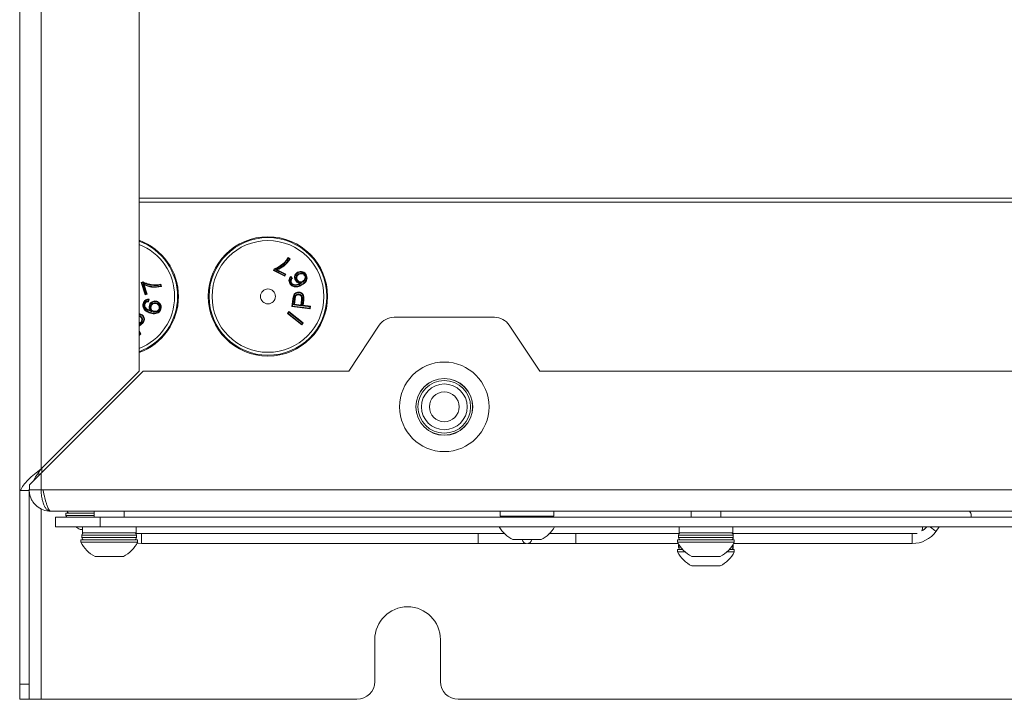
# Model space of a CAD drawing. Header units: millimetres. Extents: x 240 to 2023, y 154 to 1434.
# Tile 1 of 51: x 240 to 405, y 154 to 268. Entities that reach past the tile are written whole.
import ezdxf

# ---------------------------------------------------------------- set-up
doc = ezdxf.new("R2010")
doc.units = ezdxf.units.MM
doc.header["$LTSCALE"] = 7.5

msp = doc.modelspace()

# ---------------------------------------------------------------- linework, layer by layer
at = {"color": 7, "linetype": 'Continuous', "lineweight": 15}
for p, q in [((240, 188.96), (240, 637.16)), ((260, 637.16), (260, 208.96)), ((284.97, 227.96), (285.35, 227.77)), ((285.21, 227.73), (285.01, 227.83)), ((282.51, 225.8), (282.64, 226.06)), ((282.65, 225.85), (282.51, 225.8)), ((284.45, 224.86), (282.51, 225.8)), ((282.71, 225.98), (282.65, 225.85)), ((282.65, 225.85), (284.4, 224.99)), ((284.47, 225.13), (282.89, 225.91)), ((283.14, 225.89), (284.6, 225.18)), ((284.4, 224.99), (284.47, 225.13)), ((284.4, 224.99), (284.45, 224.86)), ((284.6, 225.18), (284.45, 224.86)), ((284.6, 225.18), (284.47, 225.13)), ((285.56, 224.49), (285.44, 224.67)), ((285.46, 224.82), (285.69, 224.48)), ((260.37, 223.79), (260.65, 223.88)), ((260.49, 223.73), (260.37, 223.79)), ((261.02, 221.74), (260.37, 223.79)), ((260.64, 223.77), (260.49, 223.73)), ((260.49, 223.73), (261.08, 221.87)), ((261.24, 221.92), (260.71, 223.59)), ((260.87, 223.4), (261.36, 221.85)), ((263.63, 223.17), (263.56, 223.38)), ((263.63, 223.5), (263.75, 223.1)), ((261.08, 221.87), (261.02, 221.74)), ((261.36, 221.85), (261.02, 221.74)), ((261.08, 221.87), (261.24, 221.92)), ((261.36, 221.85), (261.24, 221.92)), ((261.52, 220.68), (261.57, 220.89)), ((261.69, 220.98), (261.6, 220.58)), ((285.62, 219.77), (285.78, 221.02)), ((285.73, 219.85), (285.62, 219.77)), ((288.66, 219.39), (285.62, 219.77)), ((285.88, 221), (285.73, 219.85)), ((285.73, 219.85), (288.57, 219.5)), ((285.93, 220.07), (286.04, 221.02)), ((286.04, 220.16), (285.93, 220.07)), ((287.21, 219.91), (285.93, 220.07)), ((286.14, 221.01), (286.04, 220.16)), ((286.04, 220.16), (287.12, 220.02)), ((287.12, 220.02), (287.23, 220.88)), ((287.12, 220.02), (287.21, 219.91)), ((287.33, 220.87), (287.21, 219.91)), ((287.37, 219.89), (287.49, 220.84)), ((287.48, 219.98), (287.37, 219.89)), ((288.6, 219.74), (287.37, 219.89)), ((287.59, 220.83), (287.48, 219.98)), ((287.48, 219.98), (288.72, 219.83)), ((288.57, 219.5), (288.6, 219.74)), ((288.66, 219.39), (288.57, 219.5)), ((288.72, 219.83), (288.6, 219.74)), ((288.72, 219.83), (288.66, 219.39)), ((284.85, 218.59), (285.12, 218.93)), ((284.99, 218.61), (284.85, 218.59)), ((287.25, 216.68), (284.85, 218.59)), ((285.14, 218.79), (284.99, 218.61)), ((284.99, 218.61), (287.23, 216.82)), ((285.12, 218.93), (287.52, 217.02)), ((285.14, 218.79), (285.12, 218.93)), ((287.38, 217), (285.14, 218.79)), ((319.54, 217.96), (302.75, 217.96)), ((260, 216.94), (260.06, 216.98)), ((260.27, 216.69), (260, 216.49)), ((287.23, 216.82), (287.38, 217)), ((287.25, 216.68), (287.23, 216.82)), ((287.52, 217.02), (287.25, 216.68)), ((287.52, 217.02), (287.38, 217)), ((300.26, 216.63), (295.15, 208.96)), ((327.15, 208.96), (322.04, 216.63)), ((260, 215.62), (260.32, 215.18)), ((260.32, 215.18), (260, 214.94)), ((260.32, 215.18), (260.18, 215.2)), ((243.6, 191.86), (260.7, 208.96)), ((260, 208.96), (243.6, 192.56)), ((260.7, 208.96), (295.15, 208.96)), ((327.15, 208.96), (482.84, 208.96)), ((243.2, 191.46), (243.2, 191.99)), ((243.6, 191.86), (243.6, 189.06)), ((243.7, 192.66), (243.7, 191.96)), ((241.64, 189.15), (241.64, 189.9)), ((240, 188.96), (240.14, 188.96)), ((240, 188.96), (240, 156.48)), ((241.49, 188.96), (240.14, 188.96)), ((241.6, 189.06), (241.6, 189.15)), ((241.6, 189.15), (241.64, 189.15)), ((243.6, 189.06), (241.6, 189.06)), ((241.6, 188.96), (241.6, 156.48)), ((243.9, 189.06), (243.6, 189.06)), ((566.09, 189.06), (243.9, 189.06)), ((244.39, 187.06), (244.23, 187.68)), ((244.71, 186.07), (244.55, 186.52)), ((245.04, 185.53), (244.87, 185.74)), ((245.2, 185.46), (245.04, 185.53)), ((564.8, 185.46), (245.2, 185.46)), ((247.75, 185.16), (247.75, 184.78)), ((252.5, 185.16), (247.75, 185.16)), ((252.5, 185.46), (252.5, 184.46)), ((257.5, 184.46), (257.5, 185.46)), ((320.5, 185.46), (320.5, 184.66)), ((329.5, 184.66), (329.5, 185.46)), ((352.5, 185.46), (352.5, 184.46)), ((357.5, 184.46), (357.5, 185.46)), ((246, 182.86), (246, 184.46)), ((246, 184.46), (253.5, 184.46)), ((247.75, 184.78), (247.92, 184.46)), ((252.5, 184.78), (247.75, 184.78)), ((253.5, 184.46), (253.5, 182.86)), ((253.5, 184.46), (556.5, 184.46)), ((329.5, 184.66), (320.5, 184.66)), ((253.5, 182.86), (246, 182.86)), ((250.5, 182.41), (250.12, 182.41)), ((250.5, 182.86), (250.5, 181.86)), ((259.5, 181.86), (250.5, 181.86)), ((253.5, 182.86), (556.5, 182.86)), ((259.5, 181.86), (259.5, 182.86)), ((259.57, 181.76), (321.19, 181.76)), ((328.81, 181.76), (350.56, 181.76)), ((350.5, 182.86), (350.5, 181.86)), ((359.5, 181.86), (350.5, 181.86)), ((359.44, 181.76), (390.42, 181.76)), ((359.5, 181.86), (359.5, 182.86)), ((393.56, 182.12), (394.1, 182.86)), ((250.25, 180.66), (250.25, 180.28)), ((259.75, 180.66), (250.25, 180.66)), ((259.75, 180.28), (250.25, 180.28)), ((250.42, 181.46), (250.42, 181.06)), ((259.57, 181.06), (259.57, 181.46)), ((259.75, 180.28), (259.75, 180.66)), ((260.42, 180.06), (316.89, 180.06)), ((327.37, 180.71), (322.62, 180.71)), ((333.11, 180.06), (350.36, 180.06)), ((350.25, 180.66), (350.25, 180.28)), ((359.75, 180.66), (350.25, 180.66)), ((359.75, 180.28), (350.25, 180.28)), ((350.42, 181.46), (350.42, 181.06)), ((350.42, 179.86), (350.42, 179.46)), ((350.5, 180.83), (350.5, 180.66)), ((359.5, 180.66), (359.5, 180.83)), ((359.57, 181.06), (359.57, 181.46)), ((359.57, 179.46), (359.57, 179.86)), ((359.63, 180.06), (389.57, 180.06)), ((359.75, 180.28), (359.75, 180.66)), ((350.25, 179.06), (350.25, 178.68)), ((351.09, 179.06), (350.25, 179.06)), ((351.48, 178.68), (350.25, 178.68)), ((359.75, 178.68), (358.51, 178.68)), ((359.75, 179.06), (358.9, 179.06)), ((359.75, 178.68), (359.75, 179.06)), ((257.37, 177.91), (252.62, 177.91)), ((357.37, 177.91), (352.62, 177.91)), ((357.37, 176.31), (352.62, 176.31)), ((299.5, 163.96), (299.5, 156.96)), ((310.5, 156.96), (310.5, 163.96)), ((240, 156.48), (241.6, 156.48)), ((240, 153.96), (240, 156.48)), ((241.6, 156.48), (241.6, 153.96)), ((241.6, 153.96), (240, 153.96)), ((241.6, 153.96), (243.6, 153.96)), ((243.6, 153.96), (296.5, 153.96)), ((313.5, 153.96), (496.5, 153.96))]:
    msp.add_line(p, q, dxfattribs=at)
at = {"color": 106, "linetype": 'Continuous', "lineweight": 15}
for p, q in [((243.6, 637.16), (243.6, 192.56)), ((260, 237.91), (550, 237.91)), ((260, 237.26), (550, 237.26)), ((260.12, 216.9), (260, 216.81)), ((260, 216.61), (260.21, 216.77)), ((260.18, 215.2), (260, 215.45)), ((260, 215.06), (260.18, 215.2)), ((243.6, 153.96), (243.6, 185.89)), ((260.42, 181.76), (260.42, 180.91)), ((389.57, 180.06), (389.57, 181.76)), ((259.57, 181.46), (250.42, 181.46)), ((259.57, 181.06), (250.42, 181.06)), ((260.42, 180.91), (260.42, 180.06)), ((359.57, 181.46), (350.42, 181.46)), ((359.57, 181.06), (350.42, 181.06)), ((350.48, 179.86), (350.42, 179.86)), ((359.57, 179.86), (359.51, 179.86)), ((350.76, 179.46), (350.42, 179.46)), ((359.57, 179.46), (359.24, 179.46))]:
    msp.add_line(p, q, dxfattribs=at)
at = {"color": 7, "linetype": 'Continuous', "lineweight": 15, "flags": 128}
for points in [[(285.88, 221), (285.86, 221.01), (285.84, 221.01), (285.82, 221.01), (285.81, 221.01), (285.8, 221.01), (285.79, 221.02), (285.78, 221.02), (285.78, 221.02)], [(286.04, 221.02), (286.06, 221.02), (286.08, 221.02), (286.1, 221.01), (286.11, 221.01), (286.13, 221.01), (286.13, 221.01), (286.14, 221.01), (286.14, 221.01)], [(241.64, 189.9), (241.75, 190.01), (241.94, 190.2), (242.19, 190.45), (242.49, 190.75), (242.83, 191.09), (243.21, 191.47), (243.6, 191.86)], [(259.66, 180.12), (259.84, 180.1), (260.42, 180.06)], [(350.43, 179.95), (350.43, 179.94), (350.42, 179.86)], [(359.57, 179.86), (359.56, 179.94), (359.56, 179.95)]]:
    msp.add_lwpolyline(points, dxfattribs=at)
at = {"color": 106, "linetype": 'Continuous', "lineweight": 15, "flags": 128}
msp.add_lwpolyline([(393.56, 182.12), (393.51, 182.16), (393.36, 182.26), (393.14, 182.42), (392.87, 182.61), (392.61, 182.8), (392.52, 182.86)], dxfattribs=at)
at = {"color": 7, "linetype": 'Continuous', "lineweight": 15}
for centre, radius in [((281.6, 221.46), 10), ((281.6, 221.46), 9.86), ((281.6, 221.46), 9.36), ((281.6, 221.46), 1.25), ((311.15, 202.96), 7.5), ((311.15, 202.96), 4.76), ((311.15, 202.96), 4.75), ((311.15, 202.96), 4.41), ((311.15, 202.96), 3.83), ((311.15, 202.96), 2.5)]:
    msp.add_circle(centre, radius, dxfattribs=at)
for centre, radius, start, end in [((256.6, 221.46), 10, 289.8769, 70.1231), ((287.02, 218.59), 2.3, 82.2855, 84.7786), ((283.63, 185.84), 35.22, 83.5539, 83.7167), ((302.75, 214.96), 3, 90, 146.3099), ((319.54, 214.96), 3, 33.6901, 90), ((258.31, 215.6), 2.23, 35.8363, 38.4088), ((251.87, 210.37), 10.51, 36.9728, 37.5181), ((248.32, 185.56), 0.4, 194.7553, 270), ((398.6, 184.81), 0.85, 0.0565, 49.8808), ((398.6, 184.81), 0.85, 335.6843, 0.0565), ((320.82, 184.26), 0.4, 90, 150), ((329.17, 184.26), 0.4, 30, 90), ((252.5, 187.17), 5.32, 234.0913, 243.4591), ((250.82, 181.46), 0.4, 90, 180), ((259.17, 181.46), 0.4, 0, 90), ((325, 185.47), 5.32, 209.3479, 243.4591), ((325, 185.47), 5.32, 296.5409, 330.6521), ((350.82, 181.46), 0.4, 90, 180), ((359.17, 181.46), 0.4, 0, 90), ((389.57, 184.97), 4.91, 270, 324.4648), ((389.57, 184.97), 3.21, 299.5179, 318.9103), ((390.42, 182.61), 0.85, 329.3404, 17.1046), ((255, 182.67), 5.32, 206.6616, 243.4591), ((250.82, 181.06), 0.4, 180, 270), ((255, 182.67), 5.32, 296.5409, 333.3384), ((259.17, 181.06), 0.4, 270, 0), ((325, 180.91), 0.85, 193.609, 346.391), ((355, 182.67), 5.32, 206.6616, 243.4591), ((350.82, 181.06), 0.4, 180, 270), ((355, 182.67), 5.32, 296.5409, 333.3384), ((359.17, 181.06), 0.4, 270, 0), ((355, 181.07), 5.32, 206.6616, 243.4591), ((350.82, 179.46), 0.4, 180, 270), ((355, 181.07), 5.32, 296.5409, 333.3384), ((359.17, 179.46), 0.4, 270, 0), ((305, 163.96), 5.5, 0, 180), ((296.5, 156.96), 3, 270, 0), ((313.5, 156.96), 3, 180, 270)]:
    msp.add_arc(centre, radius, start, end, dxfattribs=at)
at = {"color": 106, "linetype": 'Continuous', "lineweight": 15}
for radius, start, end in [(9.86, 290.1698, 69.8302), (9.36, 291.2978, 68.7022)]:
    msp.add_arc((256.6, 221.46), radius, start, end, dxfattribs=at)
at = {"color": 7, "linetype": 'Continuous', "lineweight": 15}
for points, knots in [([(282.89, 225.91), (283.19, 226.03), (283.72, 226.25), (284.28, 226.66), (284.78, 227.12), (285.03, 227.47), (285.21, 227.73)], [0, 0, 0, 0, 0.318757, 0.574905, 0.687456, 1, 1, 1, 1]), ([(285.35, 227.77), (285.02, 227.32), (284.43, 226.51), (283.54, 226.08), (283.14, 225.89)], [0, 0, 0, 0, 0.559228, 1, 1, 1, 1]), ([(284.47, 227.27), (284.57, 227.39), (284.76, 227.6), (284.91, 227.85), (284.97, 227.96)], [0, 0, 0, 0, 0.559916, 1, 1, 1, 1]), ([(285.01, 227.83), (284.95, 227.72), (284.84, 227.56), (284.68, 227.36), (284.58, 227.25), (284.54, 227.2)], [0, 0, 0, 0, 0.45722, 0.738587, 1, 1, 1, 1]), ([(284.97, 227.96), (284.97, 227.95), (284.98, 227.95), (284.98, 227.94), (284.99, 227.91), (285, 227.87), (285.01, 227.84), (285.01, 227.83), (285.01, 227.83)], [0, 0, 0, 0, 0.14749, 0.29447, 0.495634, 0.764015, 0.989265, 1, 1, 1, 1]), ([(285.35, 227.77), (285.35, 227.77), (285.35, 227.77), (285.33, 227.77), (285.31, 227.76), (285.26, 227.74), (285.23, 227.73), (285.21, 227.73), (285.21, 227.73)], [0, 0, 0, 0, 0.136212, 0.27178, 0.465081, 0.738116, 0.989625, 1, 1, 1, 1]), ([(282.64, 226.06), (283.02, 226.23), (283.69, 226.54), (284.23, 227.05), (284.47, 227.27)], [0, 0, 0, 0, 0.559609, 1, 1, 1, 1]), ([(282.71, 225.98), (282.71, 225.98), (282.71, 225.99), (282.69, 226.01), (282.67, 226.03), (282.65, 226.05), (282.64, 226.06), (282.64, 226.06), (282.64, 226.06)], [0, 0, 0, 0, 0.014678, 0.19531, 0.410418, 0.611027, 0.805406, 1, 1, 1, 1]), ([(284.54, 227.2), (284.53, 227.19), (284.38, 227.04), (284.09, 226.77), (283.55, 226.38), (283.08, 226.12), (282.76, 226), (282.71, 225.98)], [0, 0, 0, 0, 0.019124, 0.278543, 0.537839, 0.930124, 1, 1, 1, 1]), ([(284.54, 227.2), (284.54, 227.2), (284.53, 227.21), (284.52, 227.22), (284.5, 227.24), (284.48, 227.25), (284.47, 227.27), (284.47, 227.27), (284.47, 227.27)], [0, 0, 0, 0, 0.071869, 0.141489, 0.356141, 0.57079, 0.785398, 1, 1, 1, 1]), ([(283.14, 225.89), (283.14, 225.89), (283.14, 225.89), (283.13, 225.9), (283.1, 225.9), (283.02, 225.9), (282.94, 225.9), (282.89, 225.91), (282.89, 225.91)], [0, 0, 0, 0, 0.0513766, 0.1153898, 0.2212928, 0.4427918, 0.9918526, 1, 1, 1, 1]), ([(285.27, 223.62), (285.21, 223.73), (285.11, 223.96), (285.11, 224.32), (285.24, 224.62), (285.39, 224.75), (285.46, 224.82)], [0, 0, 0, 0, 0.280337, 0.55971, 0.77965, 1, 1, 1, 1]), ([(285.44, 224.67), (285.44, 224.67), (285.38, 224.61), (285.29, 224.49), (285.23, 224.32), (285.21, 224.13), (285.23, 223.92), (285.31, 223.76), (285.35, 223.67)], [0, 0, 0, 0, 0.00381, 0.215798, 0.427899, 0.487221, 0.732575, 1, 1, 1, 1]), ([(285.39, 224.21), (285.39, 224.23), (285.41, 224.29), (285.46, 224.37), (285.52, 224.45), (285.55, 224.48), (285.56, 224.49)], [0, 0, 0, 0, 0.152457, 0.582025, 0.885893, 1, 1, 1, 1]), ([(285.46, 224.82), (285.46, 224.82), (285.46, 224.81), (285.46, 224.8), (285.45, 224.77), (285.45, 224.72), (285.44, 224.69), (285.44, 224.67), (285.44, 224.67)], [0, 0, 0, 0, 0.130264, 0.259809, 0.447946, 0.720987, 0.990022, 1, 1, 1, 1]), ([(285.69, 224.48), (285.64, 224.43), (285.55, 224.34), (285.51, 224.23), (285.48, 224.18)], [0, 0, 0, 0, 0.56047, 1, 1, 1, 1]), ([(285.56, 224.49), (285.56, 224.49), (285.57, 224.49), (285.6, 224.49), (285.64, 224.48), (285.67, 224.48), (285.68, 224.48), (285.69, 224.48), (285.69, 224.48)], [0, 0, 0, 0, 0.011275, 0.218381, 0.481955, 0.688206, 0.843866, 1, 1, 1, 1]), ([(286.2, 224.17), (286.14, 224.31), (286.03, 224.58), (286.09, 224.99), (286.29, 225.32), (286.48, 225.45), (286.57, 225.51)], [0, 0, 0, 0, 0.27973, 0.55935, 0.779498, 1, 1, 1, 1]), ([(286.62, 225.43), (286.58, 225.4), (286.45, 225.32), (286.29, 225.15), (286.19, 224.92), (286.15, 224.67), (286.18, 224.43), (286.26, 224.28), (286.29, 224.22)], [0, 0, 0, 0, 0.112246, 0.308891, 0.505485, 0.642645, 0.852603, 1, 1, 1, 1]), ([(286.44, 224.21), (286.42, 224.25), (286.37, 224.35), (286.32, 224.55), (286.35, 224.79), (286.46, 225.02), (286.61, 225.16), (286.72, 225.23), (286.75, 225.25)], [0, 0, 0, 0, 0.093826, 0.297606, 0.485375, 0.688076, 0.905443, 1, 1, 1, 1]), ([(286.8, 225.16), (286.72, 225.11), (286.55, 224.99), (286.43, 224.73), (286.43, 224.47), (286.49, 224.33), (286.53, 224.26)], [0, 0, 0, 0, 0.280272, 0.559234, 0.779427, 1, 1, 1, 1]), ([(286.57, 225.51), (286.72, 225.57), (287, 225.69), (287.45, 225.63), (287.79, 225.42), (287.93, 225.22), (287.99, 225.12)], [0, 0, 0, 0, 0.279862, 0.559116, 0.779356, 1, 1, 1, 1]), ([(286.57, 225.51), (286.57, 225.51), (286.57, 225.51), (286.58, 225.5), (286.6, 225.47), (286.61, 225.45), (286.62, 225.44), (286.62, 225.43), (286.62, 225.43)], [0, 0, 0, 0, 0.21442, 0.42898, 0.64353, 0.85831, 0.945854, 1, 1, 1, 1]), ([(287.91, 225.07), (287.88, 225.11), (287.8, 225.24), (287.61, 225.42), (287.37, 225.53), (287.1, 225.57), (286.85, 225.54), (286.69, 225.46), (286.62, 225.43)], [0, 0, 0, 0, 0.1133947, 0.3058038, 0.4989197, 0.6384281, 0.8508651, 1, 1, 1, 1]), ([(286.75, 225.25), (286.76, 225.25), (286.86, 225.31), (287.04, 225.38), (287.27, 225.38), (287.46, 225.33), (287.64, 225.23), (287.76, 225.11), (287.81, 225.02), (287.82, 225.01)], [0, 0, 0, 0, 0.028553, 0.282061, 0.462924, 0.580728, 0.767398, 0.953989, 1, 1, 1, 1]), ([(286.75, 225.25), (286.75, 225.24), (286.76, 225.24), (286.76, 225.22), (286.78, 225.2), (286.79, 225.18), (286.8, 225.16), (286.8, 225.16), (286.8, 225.16)], [0, 0, 0, 0, 0.071967, 0.141332, 0.355936, 0.570596, 0.785361, 1, 1, 1, 1]), ([(287.73, 224.96), (287.67, 225.04), (287.55, 225.2), (287.27, 225.29), (287.01, 225.26), (286.87, 225.2), (286.8, 225.16)], [0, 0, 0, 0, 0.27919, 0.558782, 0.779079, 1, 1, 1, 1]), ([(287.23, 223.47), (287.36, 223.55), (287.62, 223.7), (287.86, 223.95), (288, 224.2), (288.07, 224.45), (288.05, 224.77), (287.95, 224.97), (287.91, 225.07)], [0, 0, 0, 0, 0.240815, 0.450034, 0.517614, 0.674957, 0.832023, 1, 1, 1, 1]), ([(287.99, 225.12), (288.05, 225), (288.16, 224.75), (288.16, 224.34), (287.94, 223.79), (287.55, 223.55), (287.28, 223.38)], [0, 0, 0, 0, 0.187239, 0.374109, 0.560819, 1, 1, 1, 1]), ([(287.43, 224.01), (287.51, 224.07), (287.68, 224.19), (287.82, 224.46), (287.83, 224.73), (287.76, 224.88), (287.73, 224.96)], [0, 0, 0, 0, 0.280106, 0.559603, 0.779835, 1, 1, 1, 1]), ([(287.82, 225.01), (287.84, 224.97), (287.89, 224.86), (287.93, 224.65), (287.9, 224.4), (287.78, 224.17), (287.63, 224.01), (287.52, 223.94), (287.48, 223.92)], [0, 0, 0, 0, 0.0984681, 0.3058199, 0.4886508, 0.6854731, 0.8956075, 1, 1, 1, 1]), ([(287.73, 224.96), (287.73, 224.96), (287.73, 224.96), (287.75, 224.97), (287.77, 224.98), (287.79, 224.99), (287.81, 225), (287.81, 225.01), (287.82, 225.01)], [0, 0, 0, 0, 0.2144368, 0.428911, 0.6435475, 0.8581584, 0.9482705, 1, 1, 1, 1]), ([(287.99, 225.12), (287.99, 225.12), (287.99, 225.11), (287.98, 225.11), (287.95, 225.09), (287.93, 225.08), (287.92, 225.07), (287.91, 225.07), (287.91, 225.07)], [0, 0, 0, 0, 0.214507, 0.429186, 0.643649, 0.858382, 0.945216, 1, 1, 1, 1]), ([(260.64, 223.77), (260.64, 223.77), (260.64, 223.78), (260.64, 223.81), (260.64, 223.84), (260.65, 223.86), (260.65, 223.88), (260.65, 223.88), (260.65, 223.88)], [0, 0, 0, 0, 0.014686, 0.195462, 0.410414, 0.611025, 0.805436, 1, 1, 1, 1]), ([(262.78, 223.29), (262.77, 223.29), (262.56, 223.29), (262.16, 223.32), (261.5, 223.44), (260.99, 223.6), (260.68, 223.75), (260.64, 223.77)], [0, 0, 0, 0, 0.019132, 0.278544, 0.537849, 0.930117, 1, 1, 1, 1]), ([(260.65, 223.88), (261.03, 223.72), (261.72, 223.45), (262.45, 223.41), (262.78, 223.39)], [0, 0, 0, 0, 0.5596, 1, 1, 1, 1]), ([(260.87, 223.4), (260.87, 223.4), (260.87, 223.4), (260.86, 223.41), (260.84, 223.43), (260.79, 223.49), (260.74, 223.55), (260.71, 223.59), (260.71, 223.59)], [0, 0, 0, 0, 0.05138, 0.115405, 0.221366, 0.442772, 0.991925, 1, 1, 1, 1]), ([(260.71, 223.59), (261, 223.46), (261.53, 223.22), (262.21, 223.1), (262.89, 223.06), (263.32, 223.12), (263.63, 223.17)], [0, 0, 0, 0, 0.318752, 0.5749, 0.68745, 1, 1, 1, 1]), ([(263.75, 223.1), (263.2, 223.02), (262.21, 222.89), (261.28, 223.25), (260.87, 223.4)], [0, 0, 0, 0, 0.559223, 1, 1, 1, 1]), ([(262.78, 223.39), (262.94, 223.4), (263.23, 223.41), (263.5, 223.47), (263.63, 223.5)], [0, 0, 0, 0, 0.559891, 1, 1, 1, 1]), ([(262.78, 223.29), (262.78, 223.29), (262.78, 223.3), (262.78, 223.32), (262.78, 223.34), (262.78, 223.37), (262.78, 223.39), (262.78, 223.39), (262.78, 223.39)], [0, 0, 0, 0, 0.071756, 0.141308, 0.355971, 0.570684, 0.785343, 1, 1, 1, 1]), ([(263.56, 223.38), (263.44, 223.36), (263.25, 223.32), (262.99, 223.29), (262.85, 223.29), (262.78, 223.29)], [0, 0, 0, 0, 0.457218, 0.7386175, 1, 1, 1, 1]), ([(263.63, 223.5), (263.63, 223.5), (263.63, 223.49), (263.62, 223.48), (263.6, 223.45), (263.58, 223.42), (263.57, 223.39), (263.56, 223.38), (263.56, 223.38)], [0, 0, 0, 0, 0.147489, 0.294476, 0.495667, 0.763907, 0.989218, 1, 1, 1, 1]), ([(263.75, 223.1), (263.75, 223.1), (263.75, 223.1), (263.74, 223.11), (263.71, 223.12), (263.67, 223.14), (263.64, 223.16), (263.63, 223.17), (263.63, 223.17)], [0, 0, 0, 0, 0.136214, 0.271825, 0.465086, 0.738206, 0.989718, 1, 1, 1, 1]), ([(285.27, 223.62), (285.27, 223.62), (285.27, 223.62), (285.29, 223.63), (285.31, 223.64), (285.33, 223.65), (285.35, 223.66), (285.35, 223.67), (285.35, 223.67)], [0, 0, 0, 0, 0.21454, 0.429119, 0.643672, 0.858407, 0.935586, 1, 1, 1, 1]), ([(285.99, 223.06), (285.82, 223.12), (285.52, 223.23), (285.34, 223.5), (285.27, 223.62)], [0, 0, 0, 0, 0.558295, 1, 1, 1, 1]), ([(285.35, 223.67), (285.36, 223.66), (285.43, 223.54), (285.58, 223.35), (285.83, 223.2), (285.96, 223.17), (286.01, 223.16)], [0, 0, 0, 0, 0.0214012, 0.5203614, 0.8311496, 1, 1, 1, 1]), ([(285.46, 223.7), (285.45, 223.71), (285.41, 223.79), (285.35, 223.96), (285.38, 224.12), (285.39, 224.21)], [0, 0, 0, 0, 0.085787, 0.502459, 1, 1, 1, 1]), ([(285.39, 224.21), (285.39, 224.21), (285.4, 224.21), (285.42, 224.2), (285.44, 224.2), (285.47, 224.19), (285.48, 224.19), (285.48, 224.19), (285.48, 224.18)], [0, 0, 0, 0, 0.037023, 0.142546, 0.357273, 0.571698, 0.785848, 1, 1, 1, 1]), ([(285.48, 224.18), (285.47, 224.1), (285.45, 223.95), (285.52, 223.81), (285.55, 223.75)], [0, 0, 0, 0, 0.558937, 1, 1, 1, 1]), ([(285.46, 223.7), (285.46, 223.7), (285.47, 223.7), (285.49, 223.71), (285.51, 223.73), (285.53, 223.74), (285.54, 223.75), (285.55, 223.75), (285.55, 223.75)], [0, 0, 0, 0, 0.052693, 0.141733, 0.35648, 0.570946, 0.785539, 1, 1, 1, 1]), ([(285.76, 223.41), (285.73, 223.43), (285.67, 223.46), (285.56, 223.55), (285.5, 223.64), (285.46, 223.7)], [0, 0, 0, 0, 0.235018, 0.493281, 1, 1, 1, 1]), ([(285.55, 223.75), (285.59, 223.69), (285.65, 223.59), (285.76, 223.53), (285.8, 223.5)], [0, 0, 0, 0, 0.5597159, 1, 1, 1, 1]), ([(287.27, 223.72), (287.21, 223.69), (287.05, 223.6), (286.79, 223.46), (286.48, 223.34), (286.14, 223.3), (285.91, 223.34), (285.78, 223.4), (285.76, 223.41)], [0, 0, 0, 0, 0.124685, 0.324449, 0.561704, 0.744475, 0.954659, 1, 1, 1, 1]), ([(285.76, 223.41), (285.76, 223.41), (285.76, 223.42), (285.77, 223.43), (285.78, 223.46), (285.79, 223.48), (285.8, 223.5), (285.8, 223.5), (285.8, 223.5)], [0, 0, 0, 0, 0.043592, 0.141994, 0.356741, 0.571204, 0.785518, 1, 1, 1, 1]), ([(285.8, 223.5), (285.91, 223.46), (286.13, 223.39), (286.54, 223.45), (286.79, 223.58), (286.95, 223.66)], [0, 0, 0, 0, 0.279276, 0.559196, 1, 1, 1, 1]), ([(287.28, 223.38), (287.05, 223.26), (286.65, 223.04), (286.19, 223.05), (285.99, 223.06)], [0, 0, 0, 0, 0.561452, 1, 1, 1, 1]), ([(285.99, 223.06), (285.99, 223.06), (285.99, 223.06), (285.99, 223.08), (286, 223.1), (286, 223.13), (286.01, 223.15), (286.01, 223.15), (286.01, 223.16)], [0, 0, 0, 0, 0.214578, 0.429091, 0.643931, 0.858592, 0.942872, 1, 1, 1, 1]), ([(286.01, 223.16), (286.07, 223.15), (286.28, 223.12), (286.71, 223.2), (287.03, 223.37), (287.23, 223.47)], [0, 0, 0, 0, 0.151359, 0.485469, 1, 1, 1, 1]), ([(286.29, 224.22), (286.28, 224.22), (286.28, 224.21), (286.26, 224.21), (286.24, 224.19), (286.22, 224.18), (286.2, 224.17), (286.2, 224.17), (286.2, 224.17)], [0, 0, 0, 0, 0.054905, 0.141654, 0.356202, 0.570827, 0.785496, 1, 1, 1, 1]), ([(286.95, 223.66), (286.78, 223.71), (286.46, 223.79), (286.28, 224.05), (286.2, 224.17)], [0, 0, 0, 0, 0.558386, 1, 1, 1, 1]), ([(286.29, 224.22), (286.3, 224.2), (286.37, 224.08), (286.53, 223.92), (286.76, 223.8), (287, 223.76), (287.17, 223.73), (287.27, 223.72)], [0, 0, 0, 0, 0.07125, 0.362947, 0.562183, 0.751135, 1, 1, 1, 1]), ([(286.44, 224.21), (286.44, 224.21), (286.45, 224.22), (286.47, 224.23), (286.49, 224.24), (286.51, 224.25), (286.52, 224.26), (286.53, 224.26), (286.53, 224.26)], [0, 0, 0, 0, 0.062458, 0.141639, 0.356305, 0.570855, 0.785426, 1, 1, 1, 1]), ([(287.48, 223.92), (287.43, 223.9), (287.32, 223.84), (287.11, 223.8), (286.87, 223.84), (286.65, 223.95), (286.52, 224.09), (286.46, 224.18), (286.44, 224.21), (286.44, 224.21)], [0, 0, 0, 0, 0.125868, 0.317208, 0.508017, 0.723882, 0.918615, 0.987505, 1, 1, 1, 1]), ([(286.53, 224.26), (286.58, 224.18), (286.7, 224.02), (286.96, 223.91), (287.22, 223.91), (287.36, 223.97), (287.43, 224.01)], [0, 0, 0, 0, 0.279768, 0.559418, 0.779465, 1, 1, 1, 1]), ([(287.27, 223.72), (287.26, 223.72), (287.19, 223.71), (287.09, 223.69), (286.99, 223.67), (286.96, 223.67), (286.95, 223.66), (286.95, 223.66), (286.95, 223.66)], [0, 0, 0, 0, 0.007411, 0.625362, 0.845991, 0.921714, 0.965174, 1, 1, 1, 1]), ([(287.28, 223.38), (287.28, 223.38), (287.28, 223.38), (287.27, 223.4), (287.26, 223.42), (287.24, 223.44), (287.24, 223.46), (287.23, 223.46), (287.23, 223.47)], [0, 0, 0, 0, 0.214638, 0.429289, 0.644062, 0.858547, 0.908944, 1, 1, 1, 1]), ([(287.43, 224.01), (287.43, 224.01), (287.43, 224), (287.44, 223.99), (287.45, 223.97), (287.46, 223.94), (287.47, 223.93), (287.48, 223.92), (287.48, 223.92)], [0, 0, 0, 0, 0.214495, 0.429174, 0.643715, 0.858478, 0.949938, 1, 1, 1, 1]), ([(285.78, 221.02), (285.79, 221.11), (285.81, 221.28), (285.85, 221.44), (285.87, 221.52)], [0, 0, 0, 0, 0.560077, 1, 1, 1, 1]), ([(285.87, 221.52), (285.91, 221.63), (285.99, 221.86), (286.24, 222.09), (286.54, 222.2), (286.72, 222.19), (286.82, 222.19)], [0, 0, 0, 0, 0.280407, 0.55931, 0.779598, 1, 1, 1, 1]), ([(285.97, 221.49), (285.96, 221.49), (285.96, 221.49), (285.94, 221.5), (285.91, 221.5), (285.89, 221.51), (285.87, 221.52), (285.87, 221.52), (285.87, 221.52)], [0, 0, 0, 0, 0.090791, 0.141519, 0.356126, 0.570754, 0.785399, 1, 1, 1, 1]), ([(285.97, 221.49), (285.96, 221.46), (285.94, 221.39), (285.92, 221.27), (285.9, 221.14), (285.88, 221.05), (285.88, 221)], [0, 0, 0, 0, 0.184141, 0.456456, 0.728797, 1, 1, 1, 1]), ([(286.81, 222.09), (286.75, 222.09), (286.61, 222.1), (286.42, 222.05), (286.24, 221.95), (286.07, 221.78), (286, 221.6), (285.97, 221.49)], [0, 0, 0, 0, 0.144762, 0.371097, 0.499378, 0.70381, 1, 1, 1, 1]), ([(286.04, 221.02), (286.05, 221.06), (286.06, 221.14), (286.08, 221.25), (286.1, 221.36), (286.12, 221.42), (286.13, 221.45)], [0, 0, 0, 0, 0.266432, 0.532788, 0.799173, 1, 1, 1, 1]), ([(286.13, 221.45), (286.13, 221.46), (286.16, 221.52), (286.23, 221.64), (286.36, 221.75), (286.52, 221.82), (286.66, 221.84), (286.76, 221.83), (286.78, 221.83)], [0, 0, 0, 0, 0.021341, 0.267364, 0.492713, 0.639866, 0.918654, 1, 1, 1, 1]), ([(286.13, 221.45), (286.13, 221.45), (286.14, 221.45), (286.15, 221.44), (286.18, 221.43), (286.2, 221.42), (286.22, 221.42), (286.22, 221.41), (286.22, 221.41)], [0, 0, 0, 0, 0.041925, 0.142182, 0.356819, 0.571269, 0.785701, 1, 1, 1, 1]), ([(286.22, 221.41), (286.2, 221.34), (286.17, 221.21), (286.15, 221.07), (286.14, 221.01)], [0, 0, 0, 0, 0.5596972, 1, 1, 1, 1]), ([(286.77, 221.73), (286.71, 221.74), (286.58, 221.74), (286.41, 221.67), (286.29, 221.55), (286.24, 221.46), (286.22, 221.41)], [0, 0, 0, 0, 0.279997, 0.559535, 0.779747, 1, 1, 1, 1]), ([(286.78, 221.83), (286.78, 221.83), (286.78, 221.82), (286.78, 221.8), (286.78, 221.78), (286.78, 221.75), (286.77, 221.74), (286.77, 221.73), (286.77, 221.73)], [0, 0, 0, 0, 0.052587, 0.141454, 0.356238, 0.57086, 0.785469, 1, 1, 1, 1]), ([(287.23, 220.88), (287.25, 221.07), (287.27, 221.31), (287.13, 221.55), (287, 221.68), (286.86, 221.71), (286.77, 221.73)], [0, 0, 0, 0, 0.499314, 0.624883, 0.750499, 1, 1, 1, 1]), ([(286.78, 221.83), (286.85, 221.82), (286.99, 221.79), (287.16, 221.68), (287.29, 221.51), (287.34, 221.28), (287.35, 221.07), (287.33, 220.93), (287.33, 220.87)], [0, 0, 0, 0, 0.170088, 0.319584, 0.490013, 0.658831, 0.862898, 1, 1, 1, 1]), ([(286.81, 222.09), (286.81, 222.09), (286.81, 222.1), (286.81, 222.12), (286.81, 222.14), (286.81, 222.17), (286.82, 222.18), (286.82, 222.19), (286.82, 222.19)], [0, 0, 0, 0, 0.056884, 0.141605, 0.356235, 0.570985, 0.785375, 1, 1, 1, 1]), ([(287.49, 220.84), (287.5, 220.99), (287.52, 221.24), (287.48, 221.57), (287.36, 221.8), (287.17, 221.97), (286.98, 222.06), (286.85, 222.08), (286.81, 222.09)], [0, 0, 0, 0, 0.27745, 0.467992, 0.610381, 0.751977, 0.921914, 1, 1, 1, 1]), ([(286.82, 222.19), (286.93, 222.16), (287.14, 222.12), (287.41, 221.91), (287.65, 221.47), (287.61, 221.1), (287.59, 220.83)], [0, 0, 0, 0, 0.1869948, 0.3738422, 0.5602263, 1, 1, 1, 1]), ([(260.78, 219.39), (260.71, 219.55), (260.58, 219.85), (260.66, 220.16), (260.69, 220.29)], [0, 0, 0, 0, 0.5583114, 1, 1, 1, 1]), ([(260.69, 220.29), (260.73, 220.41), (260.82, 220.64), (261.09, 220.89), (261.4, 221), (261.59, 220.99), (261.69, 220.98)], [0, 0, 0, 0, 0.280353, 0.5597, 0.779632, 1, 1, 1, 1]), ([(260.69, 220.29), (260.69, 220.29), (260.69, 220.29), (260.71, 220.29), (260.73, 220.28), (260.76, 220.27), (260.78, 220.27), (260.78, 220.26), (260.79, 220.26)], [0, 0, 0, 0, 0.2145858, 0.4291042, 0.6437799, 0.8585118, 0.9356363, 1, 1, 1, 1]), ([(260.79, 220.26), (260.78, 220.26), (260.74, 220.12), (260.71, 219.88), (260.78, 219.6), (260.84, 219.48), (260.87, 219.44)], [0, 0, 0, 0, 0.021393, 0.52033, 0.831153, 1, 1, 1, 1]), ([(261.57, 220.89), (261.57, 220.89), (261.49, 220.89), (261.33, 220.88), (261.17, 220.8), (261.02, 220.69), (260.88, 220.53), (260.82, 220.36), (260.79, 220.26)], [0, 0, 0, 0, 0.003796, 0.215769, 0.427881, 0.487222, 0.732564, 1, 1, 1, 1]), ([(260.88, 219.79), (260.87, 219.82), (260.85, 219.89), (260.84, 220.03), (260.86, 220.14), (260.88, 220.21)], [0, 0, 0, 0, 0.234971, 0.493262, 1, 1, 1, 1]), ([(260.88, 220.21), (260.89, 220.22), (260.91, 220.31), (261, 220.47), (261.13, 220.56), (261.2, 220.61)], [0, 0, 0, 0, 0.085803, 0.502425, 1, 1, 1, 1]), ([(260.88, 220.21), (260.88, 220.21), (260.89, 220.21), (260.91, 220.2), (260.93, 220.19), (260.96, 220.19), (260.97, 220.18), (260.98, 220.18), (260.98, 220.18)], [0, 0, 0, 0, 0.052573, 0.141655, 0.356336, 0.570917, 0.785544, 1, 1, 1, 1]), ([(260.88, 219.79), (260.88, 219.79), (260.89, 219.79), (260.9, 219.8), (260.93, 219.81), (260.95, 219.82), (260.97, 219.82), (260.97, 219.82), (260.97, 219.82)], [0, 0, 0, 0, 0.043582, 0.14208, 0.356802, 0.571264, 0.785572, 1, 1, 1, 1]), ([(262.14, 218.92), (262.08, 218.94), (261.91, 218.99), (261.63, 219.08), (261.32, 219.22), (261.06, 219.44), (260.93, 219.64), (260.88, 219.77), (260.88, 219.79)], [0, 0, 0, 0, 0.124667, 0.324433, 0.561705, 0.744484, 0.954667, 1, 1, 1, 1]), ([(260.98, 220.18), (260.96, 220.11), (260.93, 219.99), (260.96, 219.87), (260.97, 219.82)], [0, 0, 0, 0, 0.559841, 1, 1, 1, 1]), ([(260.97, 219.82), (261.02, 219.72), (261.11, 219.51), (261.44, 219.26), (261.72, 219.16), (261.88, 219.1)], [0, 0, 0, 0, 0.279302, 0.559187, 1, 1, 1, 1]), ([(261.25, 220.53), (261.18, 220.48), (261.06, 220.38), (261, 220.24), (260.98, 220.18)], [0, 0, 0, 0, 0.559012, 1, 1, 1, 1]), ([(261.2, 220.61), (261.22, 220.62), (261.28, 220.65), (261.37, 220.67), (261.46, 220.68), (261.51, 220.68), (261.52, 220.68)], [0, 0, 0, 0, 0.152408, 0.582007, 0.88584, 1, 1, 1, 1]), ([(261.2, 220.61), (261.2, 220.61), (261.21, 220.61), (261.22, 220.59), (261.23, 220.57), (261.24, 220.54), (261.25, 220.53), (261.25, 220.53), (261.25, 220.53)], [0, 0, 0, 0, 0.036973, 0.142447, 0.357193, 0.57176, 0.785816, 1, 1, 1, 1]), ([(261.6, 220.58), (261.53, 220.58), (261.41, 220.59), (261.3, 220.54), (261.25, 220.53)], [0, 0, 0, 0, 0.560429, 1, 1, 1, 1]), ([(261.52, 220.68), (261.52, 220.68), (261.53, 220.67), (261.55, 220.65), (261.57, 220.62), (261.59, 220.6), (261.6, 220.58), (261.6, 220.58), (261.6, 220.58)], [0, 0, 0, 0, 0.011391, 0.218551, 0.481915, 0.688302, 0.843888, 1, 1, 1, 1]), ([(261.69, 220.98), (261.69, 220.98), (261.69, 220.98), (261.68, 220.97), (261.65, 220.95), (261.61, 220.92), (261.58, 220.9), (261.57, 220.89), (261.57, 220.89)], [0, 0, 0, 0, 0.130239, 0.259773, 0.447921, 0.720903, 0.989912, 1, 1, 1, 1]), ([(261.88, 219.1), (261.8, 219.26), (261.64, 219.54), (261.7, 219.86), (261.73, 220)], [0, 0, 0, 0, 0.558368, 1, 1, 1, 1]), ([(261.73, 220), (261.79, 220.13), (261.91, 220.4), (262.25, 220.64), (262.62, 220.73), (262.85, 220.68), (262.96, 220.66)], [0, 0, 0, 0, 0.279716, 0.559358, 0.779484, 1, 1, 1, 1]), ([(261.83, 219.97), (261.82, 219.97), (261.82, 219.97), (261.8, 219.98), (261.78, 219.98), (261.75, 219.99), (261.73, 220), (261.73, 220), (261.73, 220)], [0, 0, 0, 0, 0.0550937, 0.1417627, 0.3563648, 0.5709484, 0.7855214, 1, 1, 1, 1]), ([(261.83, 219.97), (261.82, 219.94), (261.78, 219.81), (261.78, 219.59), (261.85, 219.33), (261.99, 219.13), (262.08, 218.99), (262.14, 218.92)], [0, 0, 0, 0, 0.0712176, 0.362958, 0.5621824, 0.7511376, 1, 1, 1, 1]), ([(262.93, 220.56), (262.88, 220.57), (262.74, 220.61), (262.5, 220.61), (262.27, 220.52), (262.06, 220.37), (261.91, 220.19), (261.85, 220.03), (261.83, 219.97)], [0, 0, 0, 0, 0.112245, 0.308911, 0.505516, 0.642638, 0.852608, 1, 1, 1, 1]), ([(262.43, 218.9), (262.38, 218.92), (262.26, 218.96), (262.09, 219.08), (261.95, 219.28), (261.88, 219.51), (261.89, 219.71), (261.92, 219.82), (261.93, 219.85), (261.93, 219.85)], [0, 0, 0, 0, 0.125863, 0.317179, 0.508019, 0.723845, 0.918548, 0.987475, 1, 1, 1, 1]), ([(261.93, 219.85), (261.94, 219.89), (261.98, 220), (262.09, 220.17), (262.28, 220.32), (262.52, 220.4), (262.73, 220.39), (262.85, 220.35), (262.89, 220.34)], [0, 0, 0, 0, 0.0937948, 0.2975898, 0.4853615, 0.6880778, 0.9054272, 1, 1, 1, 1]), ([(261.93, 219.85), (261.93, 219.85), (261.94, 219.85), (261.96, 219.84), (261.98, 219.84), (262, 219.83), (262.02, 219.82), (262.02, 219.82), (262.02, 219.82)], [0, 0, 0, 0, 0.062641, 0.141647, 0.35625, 0.570888, 0.78541, 1, 1, 1, 1]), ([(262.02, 219.82), (262.01, 219.73), (261.97, 219.53), (262.07, 219.27), (262.24, 219.08), (262.39, 219.02), (262.46, 219)], [0, 0, 0, 0, 0.279779, 0.559408, 0.779467, 1, 1, 1, 1]), ([(262.86, 220.25), (262.76, 220.27), (262.57, 220.31), (262.3, 220.22), (262.11, 220.04), (262.05, 219.9), (262.02, 219.82)], [0, 0, 0, 0, 0.280287, 0.559214, 0.779436, 1, 1, 1, 1]), ([(262.89, 220.34), (262.89, 220.34), (262.89, 220.33), (262.88, 220.31), (262.88, 220.29), (262.87, 220.27), (262.86, 220.25), (262.86, 220.25), (262.86, 220.25)], [0, 0, 0, 0, 0.071785, 0.14125, 0.356043, 0.570782, 0.785392, 1, 1, 1, 1]), ([(263.36, 219.43), (263.37, 219.53), (263.41, 219.73), (263.28, 219.99), (263.08, 220.17), (262.94, 220.22), (262.86, 220.25)], [0, 0, 0, 0, 0.279207, 0.5588, 0.779058, 1, 1, 1, 1]), ([(262.89, 220.34), (262.9, 220.34), (263.01, 220.3), (263.18, 220.22), (263.34, 220.06), (263.44, 219.88), (263.5, 219.69), (263.48, 219.51), (263.46, 219.42), (263.45, 219.41)], [0, 0, 0, 0, 0.0285245, 0.2820412, 0.4628923, 0.5806979, 0.7674082, 0.9539869, 1, 1, 1, 1]), ([(262.96, 220.66), (262.96, 220.65), (262.96, 220.65), (262.96, 220.64), (262.95, 220.61), (262.94, 220.59), (262.94, 220.57), (262.93, 220.56), (262.93, 220.56)], [0, 0, 0, 0, 0.214459, 0.429077, 0.643628, 0.85823, 0.946146, 1, 1, 1, 1]), ([(263.56, 219.38), (263.57, 219.44), (263.61, 219.58), (263.61, 219.83), (263.53, 220.09), (263.37, 220.31), (263.17, 220.47), (263, 220.53), (262.93, 220.56)], [0, 0, 0, 0, 0.11341, 0.305829, 0.498947, 0.638425, 0.850874, 1, 1, 1, 1]), ([(262.96, 220.66), (263.1, 220.59), (263.39, 220.47), (263.65, 220.11), (263.73, 219.71), (263.68, 219.47), (263.65, 219.35)], [0, 0, 0, 0, 0.27986, 0.559115, 0.779335, 1, 1, 1, 1]), ([(260, 218.52), (260.09, 218.52), (260.28, 218.53), (260.54, 218.39), (260.66, 218.25), (260.72, 218.18)], [0, 0, 0, 0, 0.330551, 0.665184, 1, 1, 1, 1]), ([(260.36, 217.9), (260.32, 217.95), (260.23, 218.05), (260.1, 218.11), (260.01, 218.11), (260, 218.11)], [0, 0, 0, 0, 0.4418448, 0.8829183, 1, 1, 1, 1]), ([(260.06, 216.98), (260.21, 217.1), (260.4, 217.25), (260.48, 217.51), (260.48, 217.7), (260.41, 217.82), (260.36, 217.9)], [0, 0, 0, 0, 0.4993, 0.624912, 0.750513, 1, 1, 1, 1]), ([(260.44, 217.96), (260.48, 217.9), (260.55, 217.79), (260.59, 217.58), (260.55, 217.37), (260.43, 217.18), (260.28, 217.03), (260.17, 216.94), (260.12, 216.9)], [0, 0, 0, 0, 0.170119, 0.319601, 0.490024, 0.658801, 0.862889, 1, 1, 1, 1]), ([(260.21, 216.77), (260.33, 216.86), (260.52, 217.02), (260.73, 217.28), (260.81, 217.53), (260.81, 217.77), (260.74, 217.98), (260.67, 218.09), (260.64, 218.12)], [0, 0, 0, 0, 0.277456, 0.467997, 0.610398, 0.751983, 0.921931, 1, 1, 1, 1]), ([(260.72, 218.18), (260.78, 218.09), (260.9, 217.9), (260.93, 217.56), (260.78, 217.09), (260.48, 216.85), (260.27, 216.69)], [0, 0, 0, 0, 0.187005, 0.373858, 0.560222, 1, 1, 1, 1]), ([(260.44, 217.96), (260.44, 217.96), (260.43, 217.96), (260.42, 217.94), (260.4, 217.93), (260.38, 217.91), (260.37, 217.9), (260.36, 217.9), (260.36, 217.9)], [0, 0, 0, 0, 0.052844, 0.141798, 0.356321, 0.570907, 0.785533, 1, 1, 1, 1]), ([(260.64, 218.12), (260.64, 218.12), (260.65, 218.13), (260.66, 218.14), (260.68, 218.16), (260.71, 218.17), (260.72, 218.18), (260.72, 218.18), (260.72, 218.18)], [0, 0, 0, 0, 0.057201, 0.141662, 0.35641, 0.570897, 0.785452, 1, 1, 1, 1]), ([(260.78, 219.39), (260.78, 219.39), (260.78, 219.39), (260.8, 219.4), (260.82, 219.41), (260.84, 219.42), (260.86, 219.43), (260.86, 219.44), (260.87, 219.44)], [0, 0, 0, 0, 0.2145917, 0.4292022, 0.643838, 0.8584063, 0.9428955, 1, 1, 1, 1]), ([(261.9, 218.67), (261.66, 218.75), (261.22, 218.89), (260.91, 219.24), (260.78, 219.39)], [0, 0, 0, 0, 0.56144, 1, 1, 1, 1]), ([(260.87, 219.44), (260.9, 219.39), (261.02, 219.22), (261.38, 218.96), (261.72, 218.84), (261.93, 218.77)], [0, 0, 0, 0, 0.151361, 0.485464, 1, 1, 1, 1]), ([(262.14, 218.92), (262.14, 218.92), (262.08, 218.96), (262, 219.02), (261.92, 219.08), (261.89, 219.1), (261.88, 219.1), (261.88, 219.1), (261.88, 219.1)], [0, 0, 0, 0, 0.007329, 0.62533, 0.845983, 0.921689, 0.965172, 1, 1, 1, 1]), ([(263.65, 219.35), (263.61, 219.23), (263.51, 218.98), (263.21, 218.7), (262.66, 218.48), (262.22, 218.59), (261.9, 218.67)], [0, 0, 0, 0, 0.187221, 0.374105, 0.560819, 1, 1, 1, 1]), ([(261.9, 218.67), (261.9, 218.67), (261.9, 218.67), (261.91, 218.69), (261.92, 218.72), (261.92, 218.74), (261.93, 218.76), (261.93, 218.76), (261.93, 218.77)], [0, 0, 0, 0, 0.21465, 0.429219, 0.643841, 0.858492, 0.909054, 1, 1, 1, 1]), ([(261.93, 218.77), (262.09, 218.73), (262.37, 218.65), (262.72, 218.64), (263, 218.71), (263.22, 218.84), (263.44, 219.07), (263.52, 219.28), (263.56, 219.38)], [0, 0, 0, 0, 0.240815, 0.450015, 0.517607, 0.674961, 0.832026, 1, 1, 1, 1]), ([(263.45, 219.41), (263.44, 219.37), (263.4, 219.24), (263.27, 219.08), (263.07, 218.93), (262.82, 218.86), (262.6, 218.86), (262.47, 218.89), (262.43, 218.9)], [0, 0, 0, 0, 0.098471, 0.305813, 0.488661, 0.685459, 0.895603, 1, 1, 1, 1]), ([(262.46, 219), (262.46, 218.99), (262.46, 218.99), (262.45, 218.98), (262.45, 218.95), (262.44, 218.93), (262.43, 218.91), (262.43, 218.9), (262.43, 218.9)], [0, 0, 0, 0, 0.214492, 0.428917, 0.643542, 0.858133, 0.949854, 1, 1, 1, 1]), ([(262.46, 219), (262.56, 218.98), (262.77, 218.94), (263.06, 219.03), (263.26, 219.21), (263.33, 219.36), (263.36, 219.43)], [0, 0, 0, 0, 0.280112, 0.559614, 0.77984, 1, 1, 1, 1]), ([(263.36, 219.43), (263.36, 219.43), (263.36, 219.43), (263.38, 219.43), (263.4, 219.42), (263.43, 219.41), (263.44, 219.41), (263.45, 219.41), (263.45, 219.41)], [0, 0, 0, 0, 0.214481, 0.429008, 0.643619, 0.858394, 0.948432, 1, 1, 1, 1]), ([(263.65, 219.35), (263.65, 219.35), (263.65, 219.35), (263.63, 219.36), (263.61, 219.36), (263.59, 219.37), (263.57, 219.38), (263.56, 219.38), (263.56, 219.38)], [0, 0, 0, 0, 0.214463, 0.429134, 0.643636, 0.858238, 0.944997, 1, 1, 1, 1]), ([(240.14, 188.96), (240.25, 189.26), (240.42, 189.56), (240.86, 190.16), (241.13, 190.46), (241.75, 191.06), (242.09, 191.36), (242.83, 191.96), (243.21, 192.26), (243.6, 192.56)], [0, 0, 0, 0, 0.25, 0.25, 0.5, 0.5, 0.75, 0.75, 1, 1, 1, 1]), ([(242.29, 190.55), (242.33, 190.62), (242.51, 190.99), (242.96, 191.66), (243.38, 192.26), (243.6, 192.56)], [0, 0, 0, 0, 0.104259, 0.55214, 1, 1, 1, 1]), ([(245.2, 185.46), (245.19, 185.46), (245.19, 185.46), (245.18, 185.46), (245.18, 185.46), (244.75, 185.46), (243.91, 185.62), (242.82, 186.27), (242.21, 186.99), (241.83, 187.73), (241.64, 188.32), (241.6, 188.86), (241.6, 189.06), (241.6, 189.06)], [0, 0, 0, 0, 0.0020527, 0.0023963, 0.0028394, 0.0035494, 0.2432797, 0.4662212, 0.6842413, 0.7294136, 0.8950294, 0.9999899, 1, 1, 1, 1]), ([(243.6, 189.06), (243.6, 189.06), (243.6, 188.86), (243.62, 188.32), (243.7, 187.73), (243.85, 187.08), (243.95, 186.74), (244.07, 186.52), (244.07, 186.52)], [0, 0, 0, 0, 0.000021, 0.215804, 0.556043, 0.648084, 0.999969, 1, 1, 1, 1]), ([(244.23, 187.68), (244.23, 187.68), (244.12, 188.12), (244.01, 188.59), (243.9, 189.06)], [0, 0, 0, 0, 0.002021, 1, 1, 1, 1]), ([(244.07, 186.52), (244.07, 186.52), (244.09, 186.44), (244.17, 186.33), (244.27, 186.07), (244.31, 186.07), (244.31, 186.07)], [0, 0, 0, 0, 0.000091, 0.375605, 0.999918, 1, 1, 1, 1]), ([(244.55, 186.52), (244.55, 186.52), (244.49, 186.68), (244.44, 186.87), (244.39, 187.06)], [0, 0, 0, 0, 0.001683, 1, 1, 1, 1]), ([(244.31, 186.07), (244.31, 186.07), (244.41, 185.86), (244.41, 185.74), (244.58, 185.74), (244.58, 185.74)], [0, 0, 0, 0, 0.000097, 0.999944, 1, 1, 1, 1]), ([(244.58, 185.74), (244.58, 185.74), (244.6, 185.66), (244.74, 185.6), (244.83, 185.65), (244.89, 185.53), (244.89, 185.53)], [0, 0, 0, 0, 0.000111, 0.441479, 0.999905, 1, 1, 1, 1]), ([(244.87, 185.74), (244.87, 185.74), (244.81, 185.87), (244.76, 185.97), (244.71, 186.07)], [0, 0, 0, 0, 0.000155, 1, 1, 1, 1]), ([(244.89, 185.53), (244.89, 185.53), (244.91, 185.53), (245, 185.48), (245.08, 185.47), (245.13, 185.47), (245.16, 185.46), (245.17, 185.46), (245.18, 185.46), (245.19, 185.46), (245.19, 185.46), (245.19, 185.46), (245.19, 185.46), (245.19, 185.46), (245.19, 185.46), (245.2, 185.46), (245.2, 185.46)], [0, 0, 0, 0, 0.00008, 0.428614, 0.663884, 0.801888, 0.883627, 0.931875, 0.960239, 0.971298, 0.971635, 0.972985, 0.978428, 0.981768, 0.984166, 1, 1, 1, 1]), ([(321.29, 181.75), (320.77, 181.75), (319.4, 181.76), (317.81, 181.76), (316.82, 181.76)], [0, 0, 0, 0, 0.381488, 1, 1, 1, 1]), ([(333.17, 181.76), (332.19, 181.76), (330.58, 181.76), (329.2, 181.75), (328.67, 181.75)], [0, 0, 0, 0, 0.613888, 1, 1, 1, 1]), ([(316.82, 180.06), (317.75, 180.07), (319.16, 180.07), (320.92, 180.08), (322.16, 180.08), (323.25, 180.09), (324.12, 180.09), (324.71, 180.08), (324.79, 180.08), (324.84, 180.08)], [0, 0, 0, 0, 0.21455, 0.323912, 0.436416, 0.555268, 0.685026, 0.831237, 1, 1, 1, 1]), ([(325.16, 180.08), (325.2, 180.08), (325.28, 180.08), (325.88, 180.09), (326.74, 180.09), (327.83, 180.08), (329.07, 180.08), (330.83, 180.07), (332.24, 180.07), (333.17, 180.06)], [0, 0, 0, 0, 0.1687629, 0.3149741, 0.4447313, 0.5635833, 0.6760875, 0.7854503, 1, 1, 1, 1])]:
    msp.add_open_spline(points, degree=3, knots=knots, dxfattribs=at)
at = {"color": 106, "linetype": 'Continuous', "lineweight": 15}
for points, knots in [([(260.64, 218.12), (260.61, 218.17), (260.52, 218.27), (260.35, 218.37), (260.17, 218.44), (260.06, 218.43), (260, 218.43)], [0, 0, 0, 0, 0.219891, 0.563572, 0.758375, 1, 1, 1, 1]), ([(260, 218.21), (260.03, 218.21), (260.11, 218.21), (260.26, 218.14), (260.37, 218.06), (260.43, 217.98), (260.44, 217.96)], [0, 0, 0, 0, 0.213134, 0.441386, 0.873872, 1, 1, 1, 1]), ([(316.82, 181.76), (316.82, 181.75), (316.82, 181.73), (316.82, 181.53), (316.82, 181.25), (316.82, 181.02), (316.82, 180.91)], [0, 0, 0, 0, 0.249924, 0.499942, 0.749989, 1, 1, 1, 1]), ([(333.17, 180.06), (333.17, 180.08), (333.17, 180.1), (333.17, 180.3), (333.17, 180.58), (333.17, 180.91), (333.17, 181.25), (333.17, 181.53), (333.17, 181.72), (333.17, 181.76), (333.17, 181.76), (333.17, 181.76)], [0, 0, 0, 0, 0.1249728, 0.2499659, 0.3749543, 0.4999662, 0.624956, 0.7499632, 0.8749563, 0.9999495, 1, 1, 1, 1]), ([(316.82, 180.91), (316.82, 180.8), (316.82, 180.58), (316.82, 180.3), (316.82, 180.11), (316.82, 180.06), (316.82, 180.06), (316.82, 180.06)], [0, 0, 0, 0, 0.250016, 0.499984, 0.749963, 0.999949, 1, 1, 1, 1])]:
    msp.add_open_spline(points, degree=3, knots=knots, dxfattribs=at)

doc.saveas('drawing.dxf')
